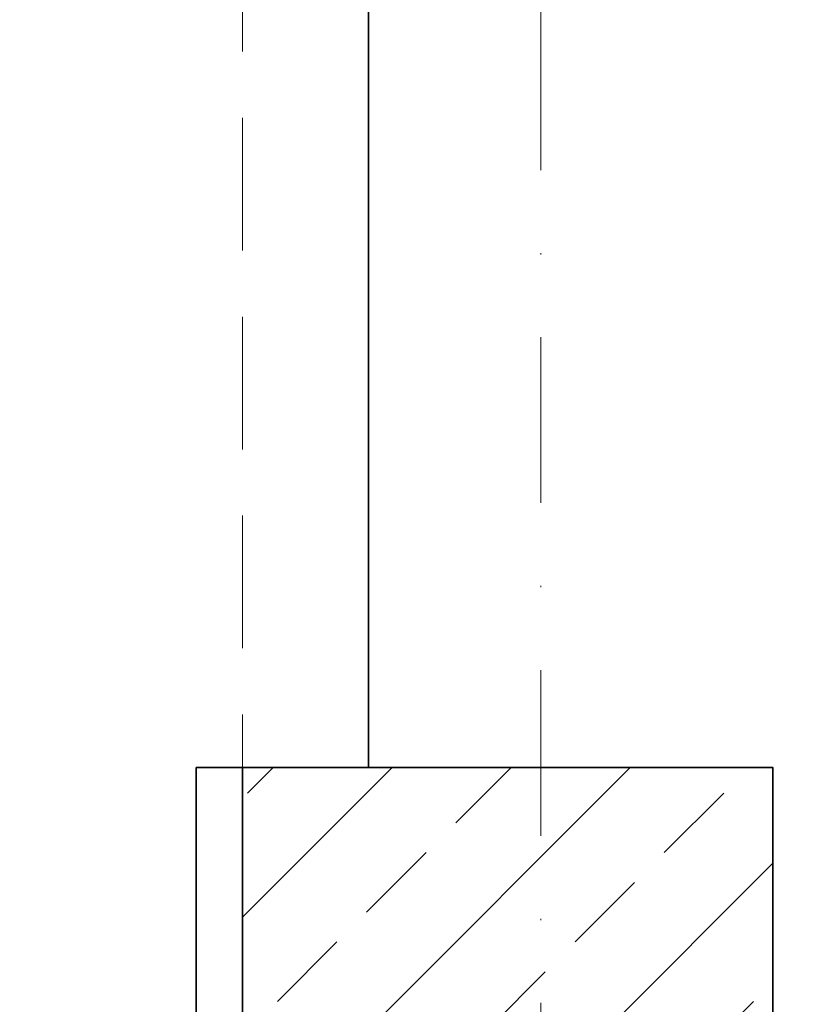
# Model space of a CAD drawing. Header units: millimetres. Extents: x 4946 to 18537, y -10559 to 785.
# Tile 57 of 74: x 7868 to 7927, y -675 to -601. Entities that reach past the tile are written whole.
import ezdxf

# ---------------------------------------------------------------- set-up
doc = ezdxf.new("R2010")
doc.units = ezdxf.units.MM
doc.linetypes.add('DASHDOT', pattern=[1, 0.5, -0.25, 0, -0.25])
doc.linetypes.add('DASHED', pattern=[0.75, 0.5, -0.25])
for name, color, linetype, lineweight in [('PG_KONSTRUKCJA', 5, 'Continuous', 35), ('PG_OSIE', 1, 'DASHDOT', 18), ('PG_PODCIĄGI', 1, 'DASHED', 18), ('PG_SZRAF', 1, 'Continuous', 18), ('PG_WYMIARY', 1, 'Continuous', 18), ('PG_ŚCIANY_SŁUPY', 4, 'Continuous', 35)]:
    doc.layers.add(name, color=color, linetype=linetype, lineweight=lineweight)
doc.layers.add('PG_POMOCNICZNE', color=6, linetype='Continuous', lineweight=18, plot=False)
doc.styles.add('BIKWYM', font='BIKROMSW.SHX', dxfattribs={"width": 0.8})
doc.dimstyles.new('BA_KR_50', dxfattribs={"dimscale": 0.5, "dimtxt": 25, "dimasz": 1.666667, "dimexe": 24, "dimexo": 0, "dimgap": 0, "dimtad": 0, "dimdec": 1, "dimrnd": 0.5, "dimzin": 9, "dimdsep": 46, "dimtxsty": 'BIKWYM', "dimblk": 'WYM-KR', "dimcen": 0, "dimdle": 20, "dimclrd": 256, "dimclre": 256, "dimclrt": 7, "dimadec": 0, "dimazin": 0, "dimtfac": 0.033333, "dimtdec": 1, "dimtmove": 0, "dimatfit": 3, "dimldrblk": 'WYM-KR', "dimfxl": 40, "dimfxlon": 1, "dimtvp": 0.8, "dimtolj": 1, "dimarcsym": 0})

# ---------------------------------------------------------------- blocks, each defined once
blk = doc.blocks.new('A$C243F7E6F')
at = {"layer": 'PG_SZRAF'}
h = blk.add_hatch(dxfattribs=at)
h.set_pattern_fill('ANSI33', color=256, scale=2)
h.set_pattern_definition([(45, (-6891.598, -2675.306), (-8.980256, 8.980256), []), (45, (-6882.618, -2675.306), (-8.980256, 8.980256), [6.35, -3.175])])
h.paths.add_polyline_path([(0, 0), (40, 0), (40, -40), (0, -40)])
at = {"layer": 'PG_KONSTRUKCJA'}
blk.add_lwpolyline([(0, 0), (40, 0), (40, -40), (0, -40), (0, 0)], dxfattribs=at)
blk = doc.blocks.new('WYM-KR')
at = {"color": 7, "linetype": 'ByBlock'}
blk.add_line((6.24, 6.24), (-6.24, -6.24), dxfattribs=at)
at = {"linetype": 'ByBlock'}
blk.add_line((11.52, 0), (-11.52, 0), dxfattribs=at)
blk = doc.blocks.new('*D331')
at = {"layer": 'Defpoints', "color": 0, "transparency": 16777216}
for p in [(7885.048, -97.305), (7792.142, -657.305), (7885.048, -657.305)]:
    blk.add_point(p, dxfattribs=at)
at = {"layer": 'PG_WYMIARY', "lineweight": -2, "transparency": 16777216}
for p, q in [((7812.142, -97.305), (7780.142, -97.305)), ((7792.142, -98.138), (7792.142, -656.472)), ((7812.142, -657.305), (7780.142, -657.305))]:
    blk.add_line(p, q, dxfattribs=at)
at = {"layer": 'PG_WYMIARY', "lineweight": -2, "transparency": 16777216, "xscale": 0.8333333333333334, "yscale": 0.8333333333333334, "zscale": 0.8333333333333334}
for p, rotation in [((7792.142, -97.305), 90), ((7792.142, -657.305), 270)]:
    blk.add_blockref('WYM-KR', p, dxfattribs=dict(at, rotation=rotation))
at = {"layer": 'PG_WYMIARY', "color": 7, "transparency": 16777216, "insert": (7782.142, -377.305), "char_height": 12.5, "attachment_point": 5, "rotation": 90, "style": 'BIKWYM'}
blk.add_mtext('\\A1;560', dxfattribs=at)
blk = doc.blocks.new('*D332')
at = {"layer": 'Defpoints', "color": 0, "transparency": 16777216}
for p in [(7885.048, -657.305), (7792.142, -697.305), (7885.048, -697.305)]:
    blk.add_point(p, dxfattribs=at)
at = {"layer": 'PG_WYMIARY', "lineweight": -2, "transparency": 16777216}
for p, q in [((7812.142, -657.305), (7780.142, -657.305)), ((7792.142, -658.138), (7792.142, -696.472)), ((7812.142, -697.305), (7780.142, -697.305))]:
    blk.add_line(p, q, dxfattribs=at)
at = {"layer": 'PG_WYMIARY', "lineweight": -2, "transparency": 16777216, "xscale": 0.8333333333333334, "yscale": 0.8333333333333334, "zscale": 0.8333333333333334}
for p, rotation in [((7792.142, -657.305), 90), ((7792.142, -697.305), 270)]:
    blk.add_blockref('WYM-KR', p, dxfattribs=dict(at, rotation=rotation))
at = {"layer": 'PG_WYMIARY', "color": 7, "transparency": 16777216, "insert": (7782.142, -677.305), "char_height": 12.5, "attachment_point": 5, "rotation": 90, "style": 'BIKWYM'}
blk.add_mtext('\\A1;40', dxfattribs=at)

msp = doc.modelspace()

# ---------------------------------------------------------------- linework, layer by layer
at = {"layer": 'PG_OSIE', "color": 18, "ltscale": 25, "true_color": 0x000000}
msp.add_lwpolyline([(7907.548, 780.751), (7907.548, -2070.062)], dxfattribs=at)
at = {"layer": 'PG_PODCIĄGI', "color": 18, "ltscale": 20, "true_color": 0x000000}
msp.add_lwpolyline([(7885.048, 561.695), (7885.048, -1912.305)], dxfattribs=at)
at = {"layer": 'PG_POMOCNICZNE'}
msp.add_lwpolyline([(6110.048, 492.695), (7894.548, 492.695), (7894.548, -57.305), (7881.548, -57.305), (7881.548, -97.305), (7894.548, -97.305), (7894.548, -657.305), (7881.548, -657.305), (7881.548, -697.305), (7894.548, -697.305), (7894.548, -1257.305), (7881.548, -1257.305), (7881.548, -1297.305), (7894.548, -1297.305), (7894.548, -1848.305), (6084.548, -1848.305)], dxfattribs=at)
at = {"layer": 'PG_ŚCIANY_SŁUPY', "color": 18, "true_color": 0x000000}
msp.add_lwpolyline([(7894.548, -97.305), (7894.548, -657.305), (7881.548, -657.305), (7881.548, -697.305), (7894.548, -697.305), (7894.548, -1257.305), (7881.548, -1257.305), (7881.548, -1297.305), (7894.548, -1297.305), (7894.548, -1848.305), (7882.048, -1848.305), (7882.048, -1856.305), (7878.548, -1856.305), (7878.548, -1920.305), (7950.048, -1920.305)], dxfattribs=at)

# ---------------------------------------------------------------- block references
at = {"layer": 'PG_KONSTRUKCJA', "color": 18, "true_color": 0x000000}
msp.add_blockref('A$C243F7E6F', (7885.048, -657.305), dxfattribs=at)

# ---------------------------------------------------------------- dimensions: what is measured, and where the dimension line sits
at = {"layer": 'PG_WYMIARY'}
for base, p1, p2, picture, middle in [((7792.142, -657.305), (7885.048, -97.305), (7885.048, -657.305), '*D331', (7782.142, -377.305)), ((7792.142, -697.305), (7885.048, -657.305), (7885.048, -697.305), '*D332', (7782.142, -677.305))]:
    dim = msp.add_linear_dim(base=base, p1=p1, p2=p2, angle=90, dimstyle='BA_KR_50', override={"dimdec": 0, "dimrnd": 0, "dimtmove": 1}, dxfattribs=at)
    dim.commit()
    dim.dimension.update_dxf_attribs({"geometry": picture, "text_midpoint": middle})

doc.saveas('drawing.dxf')
